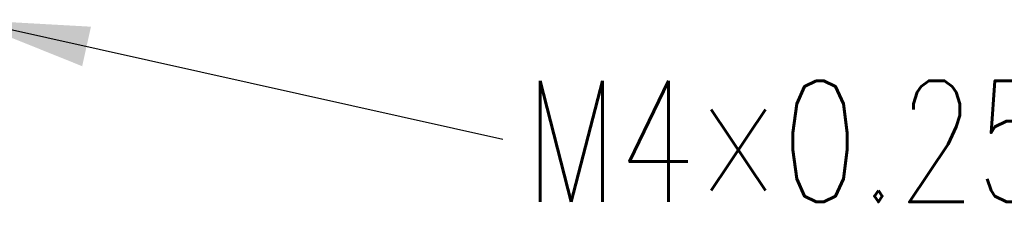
# Model space of a CAD drawing. Header units: millimetres. Extents: x 0 to 297, y 0 to 210.
# Tile 33 of 57: x 197.49 to 225.99, y 88.87 to 94.52. Entities that reach past the tile are written whole.
import ezdxf

# ---------------------------------------------------------------- set-up
doc = ezdxf.new("R2010")
doc.units = ezdxf.units.MM
doc.layers.add('图层0', color=7, linetype='Continuous', lineweight=25)
doc.styles.add('SLDTEXTSTYLE0', font='TXT', dxfattribs={"width": 0.75, "bigfont": 'bigfont'})
doc.dimstyles.new('SLDDIMSTYLE3', dxfattribs={"dimtxt": 0.18, "dimasz": 3.556, "dimexe": 0, "dimexo": 0.0625, "dimgap": 0, "dimtad": 0, "dimtih": 1, "dimtoh": 1, "dimdec": 0, "dimrnd": 1e-09, "dimzin": 0, "dimdsep": 46, "dimtxsty": 'Standard', "dimsah": 1, "dimcen": 0.09, "dimadec": 0, "dimazin": 0, "dimtfac": 3.556, "dimtdec": 0, "dimtofl": 0, "dimtmove": 0, "dimatfit": 3, "dimfxl": 0, "dimfrac": 2, "dimtolj": 1, "dimtzin": 0, "dimarcsym": 0})

# ---------------------------------------------------------------- blocks, each defined once
blk = doc.blocks.new('SW_NOTE_0')
at = {"layer": '图层0', "color": 0, "insert": (0.632, 1.687), "char_height": 3.5, "attachment_point": 1, "style": 'SLDTEXTSTYLE0'}
blk.add_mtext('M4×0.25外螺纹', dxfattribs=at)

msp = doc.modelspace()

# ---------------------------------------------------------------- block references
at = {"layer": '图层0'}
msp.add_blockref('SW_NOTE_0', (211.472, 91.067), dxfattribs=at)

# ---------------------------------------------------------------- leaders
msp.add_leader([(195.95, 94.518), (211.472, 91.067)], dimstyle='SLDDIMSTYLE3', dxfattribs=at)

doc.saveas('drawing.dxf')
